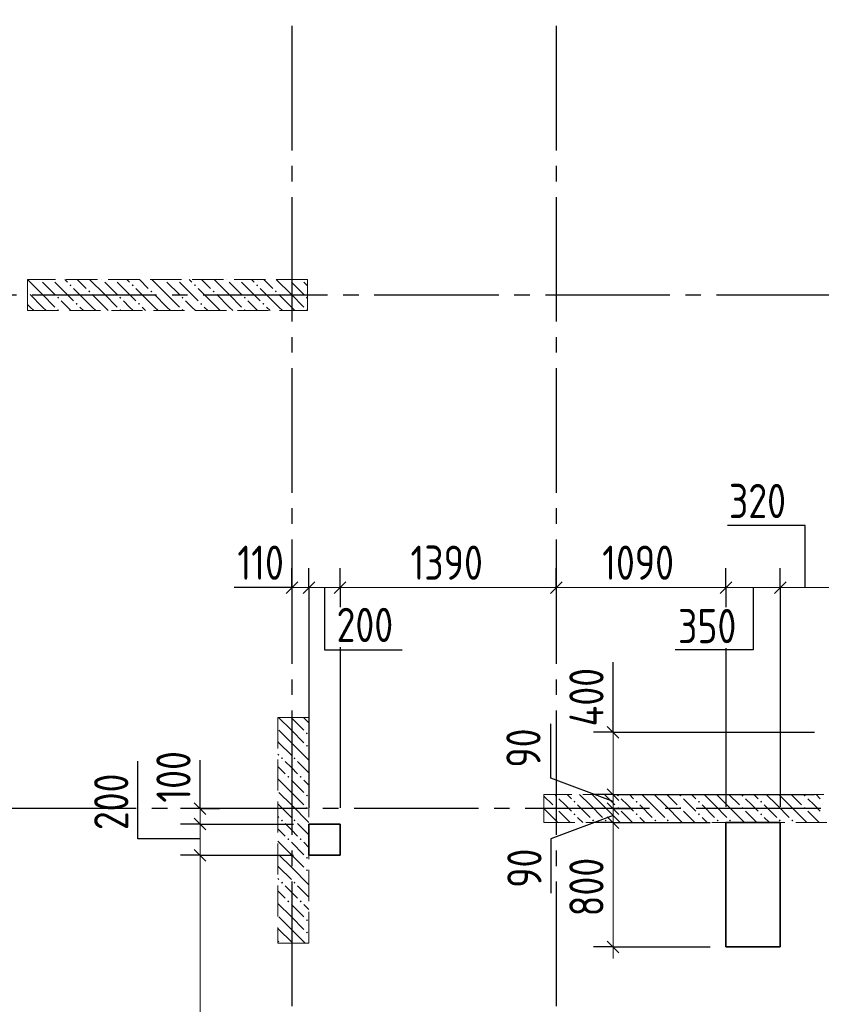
# Model space of a CAD drawing. Header units: millimetres. Extents: x 0 to 31317, y 0 to 42000.
# Tile 13 of 16: x 12874 to 18028, y 30212 to 36540. Entities that reach past the tile are written whole.
import ezdxf

# ---------------------------------------------------------------- set-up
doc = ezdxf.new("R2010")
doc.units = ezdxf.units.MM
doc.linetypes.add('______2', pattern=[270, 200, -70])
doc.linetypes.add('______5', pattern=[1100, 800, -100, 100, -100])
for name, color, linetype, lineweight in [('Standard', 7, 'Continuous', 25), ('ЖБ Пилон', 180, 'Continuous', 25), ('Оси', 40, '______5', 18), ('Примечания', 7, 'Continuous', 25), ('Размерная выноска', 7, 'Continuous', 13)]:
    doc.layers.add(name, color=color, linetype=linetype, lineweight=lineweight)
doc.layers.add('ЖБ Перекрытие верхний уровень', color=7, linetype='Continuous', lineweight=25, true_color=0xe0e0ff)
doc.layers.add('ЖБ Стена верхний уровень', color=7, linetype='Continuous', lineweight=25, true_color=0x006e00)
doc.styles.add('GOST 2.304-81', font='txt')

msp = doc.modelspace()

# ---------------------------------------------------------------- hatches: boundary and pattern name
at = {"layer": 'ЖБ Пилон', "linetype": 'Continuous', "lineweight": 18, "transparency": 33554687}
for points in [[(13004.3, 34870), (13001, 34866.6), (12997.6, 34870)], [(13084.3, 34870), (13081, 34866.6), (13077.6, 34870)], [(13404.3, 34870), (13401, 34866.6), (13397.6, 34870)], [(13484.3, 34870), (13481, 34866.6), (13477.6, 34870)], [(13804.3, 34870), (13801, 34866.6), (13797.6, 34870)], [(13884.3, 34870), (13881, 34866.6), (13877.6, 34870)], [(14204.3, 34870), (14201, 34866.6), (14197.6, 34870)], [(14284.3, 34870), (14281, 34866.6), (14277.6, 34870)], [(14604.3, 34870), (14601, 34866.6), (14597.6, 34870)], [(14684.3, 34870), (14681, 34866.6), (14677.6, 34870)], [(13194.5, 34833.1), (13201, 34839.6), (13207.5, 34833.1), (13201, 34826.6)], [(13594.5, 34833.1), (13601, 34839.6), (13607.5, 34833.1), (13601, 34826.6)], [(13994.5, 34833.1), (14001, 34839.6), (14007.5, 34833.1), (14001, 34826.6)], [(14394.5, 34833.1), (14401, 34839.6), (14407.5, 34833.1), (14401, 34826.6)], [(12924, 34796.6), (12927.5, 34793.1), (12924, 34789.7)], [(13114.5, 34753.1), (13121, 34759.6), (13127.5, 34753.1), (13121, 34746.6)], [(13314.5, 34793.1), (13321, 34799.6), (13327.5, 34793.1), (13321, 34786.6)], [(13514.5, 34753.1), (13521, 34759.6), (13527.5, 34753.1), (13521, 34746.6)], [(13714.5, 34793.1), (13721, 34799.6), (13727.5, 34793.1), (13721, 34786.6)], [(13914.5, 34753.1), (13921, 34759.6), (13927.5, 34753.1), (13921, 34746.6)], [(14114.5, 34793.1), (14121, 34799.6), (14127.5, 34793.1), (14121, 34786.6)], [(14314.5, 34753.1), (14321, 34759.6), (14327.5, 34753.1), (14321, 34746.6)], [(14514.5, 34793.1), (14521, 34799.6), (14527.5, 34793.1), (14521, 34786.6)], [(14714.5, 34753.1), (14721, 34759.6), (14724, 34756.6), (14724, 34749.7), (14721, 34746.6)], [(13114.5, 34673.1), (13121, 34679.6), (13127.5, 34673.1), (13124.3, 34670), (13117.6, 34670)], [(13234.5, 34713.1), (13241, 34719.6), (13247.4, 34713.1), (13241, 34706.6)], [(13514.5, 34673.1), (13521, 34679.6), (13527.5, 34673.1), (13524.3, 34670), (13517.6, 34670)], [(13634.5, 34713.1), (13641, 34719.6), (13647.4, 34713.1), (13641, 34706.6)], [(13914.5, 34673.1), (13921, 34679.6), (13927.5, 34673.1), (13924.3, 34670), (13917.6, 34670)], [(14034.5, 34713.1), (14041, 34719.6), (14047.4, 34713.1), (14041, 34706.6)], [(14314.5, 34673.1), (14321, 34679.6), (14327.5, 34673.1), (14324.3, 34670), (14317.6, 34670)], [(14434.5, 34713.1), (14441, 34719.6), (14447.4, 34713.1), (14441, 34706.6)], [(14714.5, 34673.1), (14721, 34679.6), (14724, 34676.6), (14724, 34670), (14717.6, 34670)], [(14714.5, 31953.1), (14721, 31959.6), (14727.5, 31953.1), (14721, 31946.6)], [(14714.5, 31873.1), (14721, 31879.6), (14727.5, 31873.1), (14721, 31866.6)], [(14554.4, 31793.1), (14560.9, 31799.6), (14567.4, 31793.1), (14560.9, 31786.6)], [(14634.5, 31793.1), (14640.9, 31799.6), (14647.4, 31793.1), (14640.9, 31786.6)], [(14594.5, 31673.1), (14601, 31679.6), (14607.5, 31673.1), (14601, 31666.6)], [(14674.5, 31673.1), (14681, 31679.6), (14687.5, 31673.1), (14681, 31666.6)], [(14714.5, 31553.1), (14721, 31559.6), (14727.5, 31553.1), (14721, 31546.6)], [(14714.5, 31473.1), (14721, 31479.6), (14727.5, 31473.1), (14721, 31466.6)], [(14554.4, 31393.1), (14560.9, 31399.6), (14567.4, 31393.1), (14560.9, 31386.6)], [(14634.5, 31393.1), (14640.9, 31399.6), (14647.4, 31393.1), (14640.9, 31386.6)], [(14594.5, 31273.1), (14601, 31279.6), (14607.5, 31273.1), (14601, 31266.6)], [(14674.5, 31273.1), (14681, 31279.6), (14687.5, 31273.1), (14681, 31266.6)], [(14714.5, 31153.1), (14721, 31159.6), (14727.5, 31153.1), (14721, 31146.6)], [(14714.5, 31073.1), (14721, 31079.6), (14727.5, 31073.1), (14721, 31066.6)], [(14554.4, 30993.1), (14560.9, 30999.6), (14567.4, 30993.1), (14560.9, 30986.6)], [(14634.5, 30993.1), (14640.9, 30999.6), (14647.4, 30993.1), (14640.9, 30986.6)], [(14594.5, 30873.1), (14601, 30879.6), (14607.5, 30873.1), (14601, 30866.6)], [(14674.5, 30873.1), (14681, 30879.6), (14687.5, 30873.1), (14681, 30866.6)], [(14714.5, 30753.1), (14721, 30759.6), (14727.5, 30753.1), (14721, 30746.6)], [(14714.5, 30673.1), (14721, 30679.6), (14727.5, 30673.1), (14721, 30666.6)]]:
    msp.add_hatch(color=7, dxfattribs=at).paths.add_polyline_path(points, flags=16)
at = {"layer": 'ЖБ Стена верхний уровень', "linetype": 'Continuous', "lineweight": 18, "transparency": 33554687}
for points in [[(16314.5, 31553.1), (16321, 31559.6), (16327.5, 31553.1), (16321, 31546.6)], [(16434.5, 31513.1), (16440.9, 31519.6), (16447.4, 31513.1), (16440.9, 31506.6)], [(16714.5, 31553.1), (16721, 31559.6), (16727.5, 31553.1), (16721, 31546.6)], [(16834.5, 31513.1), (16840.9, 31519.6), (16847.4, 31513.1), (16840.9, 31506.6)], [(17114.5, 31553.1), (17121, 31559.6), (17127.5, 31553.1), (17121, 31546.6)], [(17234.5, 31513.1), (17240.9, 31519.6), (17247.4, 31513.1), (17240.9, 31506.6)], [(17514.5, 31553.1), (17521, 31559.6), (17527.5, 31553.1), (17521, 31546.6)], [(17634.5, 31513.1), (17640.9, 31519.6), (17647.4, 31513.1), (17640.9, 31506.6)], [(17914.5, 31553.1), (17921, 31559.6), (17927.5, 31553.1), (17921, 31546.6)], [(16314.5, 31473.1), (16321, 31479.6), (16327.5, 31473.1), (16321, 31466.6)], [(16714.5, 31473.1), (16721, 31479.6), (16727.5, 31473.1), (16721, 31466.6)], [(17114.5, 31473.1), (17121, 31479.6), (17127.5, 31473.1), (17121, 31466.6)], [(17514.5, 31473.1), (17521, 31479.6), (17527.5, 31473.1), (17521, 31466.6)], [(17914.5, 31473.1), (17921, 31479.6), (17927.5, 31473.1), (17921, 31466.6)], [(16244, 31396.6), (16247.4, 31393.1), (16244, 31389.7)], [(16434.5, 31433.1), (16440.9, 31439.6), (16447.4, 31433.1), (16440.9, 31426.6)], [(16554.4, 31393.1), (16560.9, 31399.6), (16567.4, 31393.1), (16560.9, 31386.6)], [(16634.5, 31393.1), (16640.9, 31399.6), (16647.4, 31393.1), (16640.9, 31386.6)], [(16834.5, 31433.1), (16840.9, 31439.6), (16847.4, 31433.1), (16840.9, 31426.6)], [(16954.4, 31393.1), (16960.9, 31399.6), (16967.4, 31393.1), (16960.9, 31386.6)], [(17034.5, 31393.1), (17040.9, 31399.6), (17047.4, 31393.1), (17040.9, 31386.6)], [(17234.5, 31433.1), (17240.9, 31439.6), (17247.4, 31433.1), (17240.9, 31426.6)], [(17354.4, 31393.1), (17360.9, 31399.6), (17367.4, 31393.1), (17360.9, 31386.6)], [(17434.5, 31393.1), (17440.9, 31399.6), (17447.4, 31393.1), (17440.9, 31386.6)], [(17634.5, 31433.1), (17640.9, 31439.6), (17647.4, 31433.1), (17640.9, 31426.6)], [(17754.4, 31393.1), (17760.9, 31399.6), (17767.4, 31393.1), (17760.9, 31386.6)], [(17834.5, 31393.1), (17840.9, 31399.6), (17847.4, 31393.1), (17840.9, 31386.6)]]:
    msp.add_hatch(color=7, dxfattribs=at).paths.add_polyline_path(points, flags=16)

# ---------------------------------------------------------------- linework, layer by layer
at = {"layer": 'Standard', "color": 251, "linetype": 'Continuous', "lineweight": -3, "true_color": 0x656565, "transparency": 33554687}
for p, q in [((14624, 32890), (14624, 33015)), ((14734, 32890), (14734, 33015)), ((14934, 32890), (14934, 33015)), ((16324, 32890), (16324, 33015)), ((17414, 32890), (17414, 33015)), ((17764, 32890), (17764, 33015)), ((14624, 32890), (14624, 32765)), ((14624, 32890), (14624, 32890)), ((14734, 32890), (14734, 32765)), ((14734, 32890), (14734, 31475)), ((14934, 32890), (14934, 32765)), ((14934, 32890), (14934, 32791.9)), ((16324, 32890), (16324, 32765)), ((16324, 32890), (16324, 32890)), ((17414, 32890), (17414, 32765)), ((17414, 32890), (17414, 32784.4)), ((17764, 32890), (17764, 32765)), ((14934, 32507), (14934, 31475)), ((17414, 32499.6), (17414, 31480)), ((16689, 31960), (16564, 31960)), ((16689, 31960), (16814, 31960)), ((16689, 31960), (17984, 31960)), ((16689, 31560), (16564, 31560)), ((16689, 31560), (16814, 31560)), ((16689, 31560), (17984, 31560)), ((14034, 31470), (13909, 31470)), ((14034, 31470), (14159, 31470)), ((14034, 31470), (14034, 31470)), ((16689, 31470), (16564, 31470)), ((16689, 31470), (16814, 31470)), ((16689, 31470), (16689, 31470)), ((14034, 31370), (13909, 31370)), ((14034, 31370), (14159, 31370)), ((14034, 31370), (14634, 31370)), ((16689, 31380), (16564, 31380)), ((16689, 31380), (16814, 31380)), ((16689, 31380), (17314, 31380)), ((14034, 31170), (13909, 31170)), ((14034, 31170), (14159, 31170)), ((14034, 31170), (14634, 31170)), ((16689, 30580), (16564, 30580)), ((16689, 30580), (16814, 30580)), ((16689, 30580), (17314, 30580))]:
    msp.add_line(p, q, dxfattribs=at)
at = {"layer": 'Standard', "color": 7, "linetype": 'Continuous', "lineweight": 25, "transparency": 33554687}
for p, q in [((14661.5, 32927.5), (14586.5, 32852.5)), ((14771.5, 32927.5), (14696.5, 32852.5)), ((14971.5, 32927.5), (14896.5, 32852.5)), ((16361.5, 32927.5), (16286.5, 32852.5)), ((17451.5, 32927.5), (17376.5, 32852.5)), ((17801.5, 32927.5), (17726.5, 32852.5)), ((16651.5, 31997.5), (16726.5, 31922.5)), ((16651.5, 31597.5), (16726.5, 31522.5)), ((13996.5, 31507.5), (14071.5, 31432.5)), ((16651.5, 31507.5), (16726.5, 31432.5)), ((13996.5, 31407.5), (14071.5, 31332.5)), ((16651.5, 31417.5), (16726.5, 31342.5)), ((13996.5, 31207.5), (14071.5, 31132.5)), ((16651.5, 30617.5), (16726.5, 30542.5))]:
    msp.add_line(p, q, dxfattribs=at)
at = {"layer": 'Standard', "color": 7, "linetype": 'Continuous', "lineweight": 13, "transparency": 33554687}
for p, q in [((14624, 32890), (14549, 32890)), ((14734, 32890), (14624, 32890)), ((14934, 32890), (14734, 32890)), ((16324, 32890), (14934, 32890)), ((17414, 32890), (16324, 32890)), ((17764, 32890), (17414, 32890)), ((18084, 32890), (17764, 32890)), ((16689, 31960), (16689, 32035)), ((14034, 31470), (14034, 31545)), ((16689, 31560), (16689, 31470)), ((16689, 31470), (16689, 31380)), ((14034, 31370), (14034, 31170)), ((16689, 31380), (16689, 30580)), ((14034, 31170), (14034, 27550)), ((16689, 30580), (16689, 30505))]:
    msp.add_line(p, q, dxfattribs=at)
at = {"layer": 'Standard', "color": 251, "linetype": 'Continuous', "lineweight": -3, "true_color": 0x656565, "transparency": 33554687}
msp.add_lwpolyline([(17764, 32890), (17764, 32606.6), (17764, 32606.6), (17764, 32529.5), (17764, 32529.5), (17764, 31480)], dxfattribs=at)
at = {"layer": 'Standard', "color": 7, "linetype": 'Continuous', "lineweight": 13, "transparency": 33554687}
for points in [[(16689, 31960), (16689, 31926.3), (16689, 31926.3), (16689, 31560)], [(14034, 31470), (14034, 31431.3), (14034, 31431.3), (14034, 31370)]]:
    msp.add_lwpolyline(points, dxfattribs=at)
at = {"layer": 'ЖБ Перекрытие верхний уровень', "color": 7, "linetype": 'Continuous', "lineweight": 35, "transparency": 33554687}
for p, q in [((14934, 31370), (14734, 31370)), ((14734, 31370), (14734, 31170)), ((14934, 31170), (14934, 31370)), ((17764, 31380), (17414, 31380)), ((17414, 31380), (17414, 30580)), ((17764, 30580), (17764, 31380)), ((14734, 31170), (14934, 31170)), ((17414, 30580), (17764, 30580))]:
    msp.add_line(p, q, dxfattribs=at)
at = {"layer": 'ЖБ Пилон', "color": 253, "linetype": '______2', "lineweight": 13, "true_color": 0xa0a0a0, "transparency": 33554687}
for p, q in [((14724, 34870), (12924, 34870)), ((12924, 34870), (12924, 34670)), ((14724, 34670), (14724, 34870)), ((12924, 34670), (14724, 34670)), ((14534, 32055), (14534, 30605)), ((14734, 32055), (14534, 32055)), ((14734, 30605), (14734, 32055)), ((14534, 30605), (14734, 30605))]:
    msp.add_line(p, q, dxfattribs=at)
at = {"layer": 'ЖБ Пилон', "color": 9, "linetype": 'Continuous', "lineweight": 18, "true_color": 0xc7c7c7, "transparency": 33554687}
for p, q in [((13021, 34773.1), (12924.1, 34870)), ((13164.1, 34870), (13181, 34853.1)), ((13244.1, 34870), (13301, 34813.1)), ((13421, 34773.1), (13324.1, 34870)), ((13564.1, 34870), (13581, 34853.1)), ((13644.1, 34870), (13701, 34813.1)), ((13821, 34773.1), (13724.1, 34870)), ((13964.1, 34870), (13981, 34853.1)), ((14044.1, 34870), (14101, 34813.1)), ((14221, 34773.1), (14124.1, 34870)), ((14364.1, 34870), (14381, 34853.1)), ((14444.1, 34870), (14501, 34813.1)), ((14621, 34773.1), (14524.1, 34870)), ((13021, 34853.1), (13101, 34773.1)), ((13101, 34853.1), (13221, 34733.1)), ((13341, 34693.1), (13221, 34813.1)), ((13421, 34853.1), (13501, 34773.1)), ((13501, 34853.1), (13621, 34733.1)), ((13741, 34693.1), (13621, 34813.1)), ((13821, 34853.1), (13901, 34773.1)), ((13901, 34853.1), (14021, 34733.1)), ((14141, 34693.1), (14021, 34813.1)), ((14221, 34853.1), (14301, 34773.1)), ((14301, 34853.1), (14421, 34733.1)), ((14541, 34693.1), (14421, 34813.1)), ((14621, 34853.1), (14701, 34773.1)), ((14701, 34853.1), (14724, 34830.1)), ((12941, 34773.1), (13021, 34693.1)), ((13021, 34773.1), (13101, 34693.1)), ((13341, 34773.1), (13421, 34693.1)), ((13421, 34773.1), (13501, 34693.1)), ((13741, 34773.1), (13821, 34693.1)), ((13821, 34773.1), (13901, 34693.1)), ((14141, 34773.1), (14221, 34693.1)), ((14221, 34773.1), (14301, 34693.1)), ((14541, 34773.1), (14621, 34693.1)), ((14621, 34773.1), (14701, 34693.1)), ((12941, 34693.1), (12924, 34710.1)), ((12941, 34693.1), (12964.1, 34670)), ((13021, 34693.1), (13044.1, 34670)), ((13181, 34693.1), (13141, 34733.1)), ((13204.1, 34670), (13181, 34693.1)), ((13260.9, 34693.1), (13284.1, 34670)), ((13341, 34693.1), (13364.1, 34670)), ((13421, 34693.1), (13444.1, 34670)), ((13581, 34693.1), (13541, 34733.1)), ((13604.1, 34670), (13581, 34693.1)), ((13660.9, 34693.1), (13684.1, 34670)), ((13741, 34693.1), (13764.1, 34670)), ((13821, 34693.1), (13844.1, 34670)), ((13981, 34693.1), (13941, 34733.1)), ((14004.1, 34670), (13981, 34693.1)), ((14060.9, 34693.1), (14084.1, 34670)), ((14141, 34693.1), (14164.1, 34670)), ((14221, 34693.1), (14244.1, 34670)), ((14381, 34693.1), (14341, 34733.1)), ((14404.1, 34670), (14381, 34693.1)), ((14460.9, 34693.1), (14484.1, 34670)), ((14541, 34693.1), (14564.1, 34670)), ((14621, 34693.1), (14644.1, 34670)), ((14621, 31973.1), (14539.1, 32055)), ((14621, 32053.1), (14701, 31973.1)), ((14701, 32053.1), (14734, 32020.1)), ((14540.9, 31973.1), (14621, 31893.1)), ((14621, 31973.1), (14701, 31893.1)), ((14540.9, 31893.1), (14534, 31900.1)), ((14540.9, 31893.1), (14621, 31813.1)), ((14621, 31893.1), (14734, 31780.1)), ((14534, 31820.1), (14540.9, 31813.1)), ((14621, 31733.1), (14581, 31773.1)), ((14660.9, 31773.1), (14734, 31700.1)), ((14534, 31740.1), (14581, 31693.1)), ((14660.9, 31693.1), (14621, 31733.1)), ((14621, 31573.1), (14534, 31660.1)), ((14621, 31653.1), (14701, 31573.1)), ((14701, 31653.1), (14734, 31620.1)), ((14540.9, 31573.1), (14621, 31493.1)), ((14621, 31573.1), (14701, 31493.1)), ((14540.9, 31493.1), (14534, 31500.1)), ((14540.9, 31493.1), (14621, 31413.1)), ((14621, 31493.1), (14734, 31380.1)), ((14534, 31420.1), (14540.9, 31413.1)), ((14534, 31340.1), (14581, 31293.1)), ((14621, 31333.1), (14581, 31373.1)), ((14660.9, 31293.1), (14621, 31333.1)), ((14660.9, 31373.1), (14734, 31300.1)), ((14621, 31173.1), (14534, 31260.1)), ((14621, 31253.1), (14701, 31173.1)), ((14701, 31253.1), (14734, 31220.1)), ((14540.9, 31173.1), (14621, 31093.1)), ((14621, 31173.1), (14701, 31093.1)), ((14540.9, 31093.1), (14534, 31100.1)), ((14540.9, 31093.1), (14621, 31013.1)), ((14621, 31093.1), (14734, 30980.1)), ((14534, 31020.1), (14540.9, 31013.1)), ((14621, 30933.1), (14581, 30973.1)), ((14660.9, 30973.1), (14734, 30900.1)), ((14534, 30940.1), (14581, 30893.1)), ((14660.9, 30893.1), (14621, 30933.1)), ((14621, 30773.1), (14534, 30860.1)), ((14621, 30853.1), (14701, 30773.1)), ((14701, 30853.1), (14734, 30820.1)), ((14540.9, 30773.1), (14621, 30693.1)), ((14621, 30773.1), (14701, 30693.1)), ((14540.9, 30693.1), (14534, 30700.1)), ((14540.9, 30693.1), (14621, 30613.1)), ((14621, 30693.1), (14709.1, 30605)), ((14534, 30620.1), (14540.9, 30613.1))]:
    msp.add_line(p, q, dxfattribs=at)
at = {"layer": 'ЖБ Стена верхний уровень', "color": 251, "linetype": '______2', "lineweight": 13, "true_color": 0x656565, "transparency": 33554687}
for p, q in [((21824, 31560), (16244, 31560)), ((16244, 31560), (16244, 31380)), ((16244, 31380), (21824, 31380))]:
    msp.add_line(p, q, dxfattribs=at)
at = {"layer": 'ЖБ Стена верхний уровень', "color": 9, "linetype": 'Continuous', "lineweight": 18, "true_color": 0xc7c7c7, "transparency": 33554687}
for p, q in [((16244, 31550.1), (16301, 31493.1)), ((16381, 31493.1), (16340.9, 31533.1)), ((16394.1, 31560), (16421, 31533.1)), ((16540.9, 31493.1), (16474.1, 31560)), ((16554.1, 31560), (16621, 31493.1)), ((16634.1, 31560), (16701, 31493.1)), ((16781, 31493.1), (16740.9, 31533.1)), ((16794.1, 31560), (16821, 31533.1)), ((16940.9, 31493.1), (16874.1, 31560)), ((16954.1, 31560), (17021, 31493.1)), ((17034.1, 31560), (17101, 31493.1)), ((17181, 31493.1), (17140.9, 31533.1)), ((17194.1, 31560), (17221, 31533.1)), ((17340.9, 31493.1), (17274.1, 31560)), ((17354.1, 31560), (17421, 31493.1)), ((17434.1, 31560), (17501, 31493.1)), ((17581, 31493.1), (17540.9, 31533.1)), ((17594.1, 31560), (17621, 31533.1)), ((17740.9, 31493.1), (17674.1, 31560)), ((17754.1, 31560), (17821, 31493.1)), ((17834.1, 31560), (17901, 31493.1)), ((17981, 31493.1), (17940.9, 31533.1)), ((17994.1, 31560), (18021, 31533.1)), ((16244, 31470.1), (16334.1, 31380)), ((16340.9, 31453.1), (16414.1, 31380)), ((16421, 31453.1), (16381, 31493.1)), ((16460.9, 31493.1), (16540.9, 31413.1)), ((16540.9, 31493.1), (16621, 31413.1)), ((16621, 31493.1), (16734.1, 31380)), ((16740.9, 31453.1), (16814.1, 31380)), ((16821, 31453.1), (16781, 31493.1)), ((16860.9, 31493.1), (16940.9, 31413.1)), ((16940.9, 31493.1), (17021, 31413.1)), ((17021, 31493.1), (17134.1, 31380)), ((17140.9, 31453.1), (17214.1, 31380)), ((17221, 31453.1), (17181, 31493.1)), ((17260.9, 31493.1), (17340.9, 31413.1)), ((17340.9, 31493.1), (17421, 31413.1)), ((17421, 31493.1), (17534.1, 31380)), ((17540.9, 31453.1), (17614.1, 31380)), ((17621, 31453.1), (17581, 31493.1)), ((17660.9, 31493.1), (17740.9, 31413.1)), ((17740.9, 31493.1), (17821, 31413.1)), ((17821, 31493.1), (17934.1, 31380)), ((17940.9, 31453.1), (18014.1, 31380)), ((18021, 31453.1), (17981, 31493.1)), ((16460.9, 31413.1), (16494.1, 31380)), ((16860.9, 31413.1), (16894.1, 31380)), ((17260.9, 31413.1), (17294.1, 31380)), ((17660.9, 31413.1), (17694.1, 31380))]:
    msp.add_line(p, q, dxfattribs=at)
at = {"layer": 'Оси', "color": 8, "linetype": '______5', "lineweight": -3, "transparency": 33554687}
for p, q in [((14624, 38700), (14624, 14930)), ((16324, 38700), (16324, 14930)), ((22554, 34770), (4600, 34770)), ((26824, 31470), (4600, 31470))]:
    msp.add_line(p, q, dxfattribs=at)
at = {"layer": 'Размерная выноска', "color": 7, "linetype": 'Continuous', "lineweight": 25, "transparency": 33554687}
for p, q in [((14624, 32890), (14254, 32890)), ((16689, 31960), (16689, 32410)), ((14034, 31470), (14034, 31780))]:
    msp.add_line(p, q, dxfattribs=at)
for points in [[(17924, 32890), (17924, 33290), (17424, 33290)], [(14834, 32890), (14834, 32490), (15334, 32490)], [(17589, 32890), (17589, 32490), (17089, 32490)], [(16689, 31515), (16289, 31665), (16289, 32015)], [(14034, 31275), (13634, 31275), (13634, 31775)], [(16689, 31425), (16289, 31275), (16289, 30925)]]:
    msp.add_lwpolyline(points, dxfattribs=at)

# ---------------------------------------------------------------- texts
at = {"layer": 'Standard', "color": 7, "linetype": 'Continuous', "lineweight": 25, "transparency": 33554687, "char_height": 220, "attachment_point": 7, "style": 'GOST 2.304-81'}
for s, insert, width in [('320', (17433.6, 33336.5), 516.39), ('110', (14273.7, 32940), 438.198), ('1390', (15386.6, 32940), 610.159), ('1090', (16618.8, 32940), 625.741), ('200', (14911.3, 32540), 531.973), ('350', (17106.3, 32532.6), 500.814)]:
    msp.add_mtext(s, dxfattribs=dict(at, insert=insert, width=width))
at = {"layer": 'Standard', "color": 7, "linetype": 'Continuous', "lineweight": 25, "transparency": 33554687, "char_height": 220, "attachment_point": 7, "rotation": 90, "style": 'GOST 2.304-81'}
for s, insert, width in [('400', (16627.9, 31997.5), 531.967), ('90', (16222.8, 31732.4), 391.305), ('100', (13972.9, 31507.5), 485.073), ('200', (13572.9, 31330.9), 531.96), ('90', (16229.3, 30960.2), 391.299), ('800', (16627.9, 30776.7), 531.96)]:
    msp.add_mtext(s, dxfattribs=dict(at, insert=insert, width=width))
at = {"layer": 'Примечания', "color": 7, "linetype": 'Continuous', "lineweight": 25, "transparency": 33554687, "insert": (9824, 30295), "char_height": 250, "width": 3189.081, "attachment_point": 7, "style": 'GOST 2.304-81'}
msp.add_mtext('Терморазьем\\~400х150мм', dxfattribs=at)

doc.saveas('drawing.dxf')
